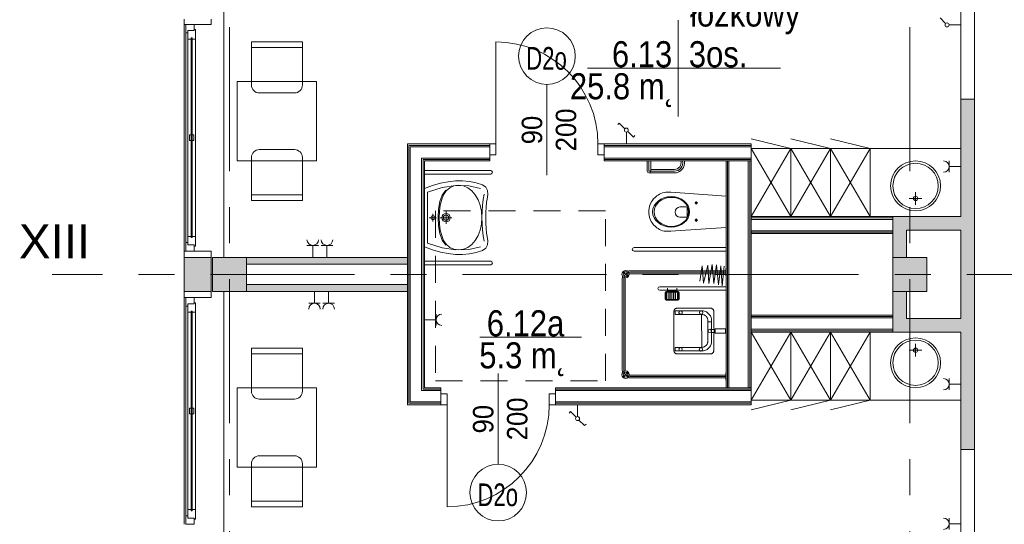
# Model space of a CAD drawing. Header units: centimetres. Extents: x -2424 to 1783, y 5 to 2907.
# Tile 6 of 94: x -1398 to -529, y 668 to 1113. Entities that reach past the tile are written whole.
import ezdxf

# ---------------------------------------------------------------- set-up
doc = ezdxf.new("R2010")
doc.units = ezdxf.units.CM
for name, pattern in [('Dash', [60, 30, -30]), ('Oś', [222.25, 127, -31.75, 31.75, -31.75]), ('Ponad', [39.688, 23.813, -15.875])]:
    doc.linetypes.add(name, pattern=pattern)
for name, color, linetype, lineweight in [('A-ANNO-NOTE', 131, 'Continuous', 9), ('A-AREA-IDEN', 2, 'Continuous', 13), ('A-DETL', 90, 'Continuous', 9), ('A-DETL-GENF', 92, 'Continuous', 13), ('A-DETL-MEDM', 33, 'Continuous', 13), ('A-DOOR', 31, 'Continuous', 13), ('A-FLOR-OVHD', 1, 'Ponad', 9), ('A-GLAZ', 151, 'Continuous', 13), ('A-WALL', 113, 'Continuous', 13), ('A-WALL-FNSH', 113, 'Continuous', 13), ('E-ELEC-EQPM', 71, 'Continuous', 9), ('I-FURN', 30, 'Continuous', 9), ('P-SANR-FIXT', 6, 'Continuous', 9), ('S-COLS', 52, 'Continuous', 13), ('S-GRID', 1, 'Continuous', 13), ('S-GRID-IDEN', 1, 'Continuous', 13)]:
    doc.layers.add(name, color=color, linetype=linetype, lineweight=lineweight)
doc.layers.add('A-WALL-PATT', color=111, linetype='Continuous', lineweight=13, plot=False)
doc.styles.add('Arial', font='arial.ttf', dxfattribs={"width": 0.9, "height": 18})
doc.styles.add('Arial_1', font='arial.ttf', dxfattribs={"width": 0.7, "height": 20})
doc.styles.add('Arial_10', font='arial.ttf', dxfattribs={"width": 0.85, "height": 23})
doc.styles.add('Arial_7', font='arial.ttf', dxfattribs={"height": 30})

msp = doc.modelspace()

# ---------------------------------------------------------------- hatches: boundary and pattern name
at = {"layer": 'S-COLS', "lineweight": 9}
for points in [[(-1197.62, 873.33), (-1197.62, 903.33), (-1227.62, 903.33), (-1227.62, 873.33)], [(-597.62, 873.33), (-597.62, 903.33), (-627.62, 903.33), (-627.62, 873.33)]]:
    msp.add_hatch(color=251, dxfattribs=at).paths.add_polyline_path(points, flags=0)

# ---------------------------------------------------------------- linework, layer by layer
at = {"layer": 'A-ANNO-NOTE', "color": 251, "lineweight": 9}
for p, q in [((-932.63, 975.83), (-932.63, 1055.83)), ((-932.63, 975.83), (-932.63, 1055.83)), ((-975.62, 800.83), (-975.62, 720.83)), ((-975.62, 800.83), (-975.62, 720.83))]:
    msp.add_line(p, q, dxfattribs=at)
for centre in [(-932.63, 1080.83), (-975.62, 695.83)]:
    msp.add_circle(centre, 25, dxfattribs=at)
at = {"layer": 'A-AREA-IDEN', "color": 251, "lineweight": 9}
for p, q in [((-816.8, 1112.63), (-816.8, 1070.13)), ((-807.04, 1070.13), (-896.8, 1070.13)), ((-896.8, 1070.13), (-726.8, 1070.13)), ((-816.8, 1070.13), (-816.8, 1027.63)), ((-902.15, 832.77), (-991.9, 832.77))]:
    msp.add_line(p, q, dxfattribs=at)
at = {"layer": 'A-DETL', "color": 251, "linetype": 'Dash', "lineweight": 9}
for points, knots in [([(-561.62, 233.02), (-511.61, 233.02), (-497.78, 233.02), (-439.12, 233.02), (-439.12, 251.36), (-439.12, 296.62), (-439.12, 1289.33), (-439.12, 1326.28), (-439.12, 1329.11), (-439.12, 1432.79), (-439.12, 1435.62), (-439.12, 1472.57), (-476.08, 1472.57), (-478.91, 1472.57), (-555.62, 1472.57)], [0, 0, 0, 0, 1.339676, 2.332925, 3.669947, 15.221807, 26.977257, 38.268666, 39.837617, 41.033347, 42.602298, 43.441538, 44.280778, 45.554838, 45.554838, 45.554838, 45.554838]), ([(-555.62, 1472.57), (-478.91, 1472.57), (-450.62, 1472.57), (-439.12, 1472.57), (-439.12, 1461.07), (-439.12, 1432.79), (-439.12, 1329.11), (-439.12, 1326.28), (-439.12, 1289.33), (-402.17, 1289.33), (-399.34, 1289.33), (54.38, 1289.33), (347.2, 1289.33), (391.67, 1289.33), (413.88, 1267.11), (413.88, 1211.15), (413.88, 1019.9)], [0, 0, 0, 0, 1.274059, 1.834911, 2.395763, 3.964714, 5.438832, 7.007784, 7.847024, 8.686264, 14.083246, 22.278473, 30.929004, 34.961158, 36.402966, 39.45005, 39.45005, 39.45005, 39.45005])]:
    msp.add_open_spline(points, degree=3, knots=knots, dxfattribs=at)
at = {"layer": 'A-DETL-GENF', "color": 251, "lineweight": 9}
for p, q in [((-983.13, 993.83), (-983.13, 1003.33)), ((-983.13, 1003.33), (-977.63, 1003.33)), ((-977.63, 1003.33), (-977.63, 993.83)), ((-887.63, 1003.33), (-882.13, 1003.33)), ((-887.63, 993.83), (-887.63, 1003.33)), ((-882.13, 1003.33), (-882.13, 993.83)), ((-977.63, 993.83), (-983.13, 993.83)), ((-882.13, 993.83), (-887.63, 993.83)), ((-1020.62, 782.83), (-1026.12, 782.83)), ((-1026.12, 782.83), (-1026.12, 773.33)), ((-1020.62, 773.33), (-1020.62, 782.83)), ((-925.12, 782.83), (-930.62, 782.83)), ((-930.62, 782.83), (-930.62, 773.33)), ((-925.12, 773.33), (-925.12, 782.83)), ((-1026.12, 773.33), (-1020.62, 773.33)), ((-930.62, 773.33), (-925.12, 773.33))]:
    msp.add_line(p, q, dxfattribs=at)
at = {"layer": 'A-DETL-MEDM', "color": 251, "lineweight": 9}
for p, q in [((-977.63, 1003.33), (-983.13, 1003.33)), ((-983.13, 1003.33), (-983.13, 993.83)), ((-977.63, 993.83), (-977.63, 1003.33)), ((-887.63, 993.83), (-887.63, 1003.33)), ((-887.63, 1003.33), (-882.13, 1003.33)), ((-882.13, 1003.33), (-882.13, 993.83)), ((-983.13, 993.83), (-977.63, 993.83)), ((-882.13, 993.83), (-887.63, 993.83)), ((-1026.12, 773.33), (-1026.12, 782.83)), ((-1026.12, 782.83), (-1020.62, 782.83)), ((-1020.62, 782.83), (-1020.62, 773.33)), ((-930.62, 782.83), (-930.62, 773.33)), ((-925.12, 782.83), (-930.62, 782.83)), ((-925.12, 773.33), (-925.12, 782.83)), ((-1020.62, 773.33), (-1026.12, 773.33)), ((-930.62, 773.33), (-925.12, 773.33))]:
    msp.add_line(p, q, dxfattribs=at)
at = {"layer": 'A-DOOR', "color": 251, "lineweight": 9}
for p, q in [((-977.63, 1003.33), (-977.63, 1093.33)), ((-1020.62, 773.33), (-1020.62, 683.33))]:
    msp.add_line(p, q, dxfattribs=at)
for centre, start, end in [((-977.63, 1003.33), 0, 90), ((-1020.62, 773.33), 270, 0)]:
    msp.add_arc(centre, 90, start, end, dxfattribs=at)
at = {"layer": 'A-FLOR-OVHD', "color": 251, "lineweight": 9}
for p, q in [((-1030.89, 944.27), (-1030.89, 794.27)), ((-880.89, 944.27), (-1030.89, 944.27)), ((-880.89, 794.27), (-880.89, 944.27)), ((-1030.89, 794.27), (-880.89, 794.27))]:
    msp.add_line(p, q, dxfattribs=at)
at = {"layer": 'A-GLAZ', "color": 251, "lineweight": 9}
for p, q in [((-1243.62, 1108.83), (-1251.12, 1108.83)), ((-1251.12, 1108.83), (-1251.12, 1101.33)), ((-1251.12, 908.83), (-1251.12, 1108.83)), ((-1243.62, 1103.33), (-1249.12, 1103.33)), ((-1249.12, 1103.33), (-1249.12, 1095.83)), ((-1249.12, 1103.33), (-1243.62, 1103.33)), ((-1249.12, 1101.33), (-1249.12, 1103.33)), ((-1243.62, 1103.33), (-1243.62, 1108.83)), ((-1242.62, 1104.33), (-1243.62, 1104.33)), ((-1243.62, 1104.33), (-1243.62, 1103.33)), ((-1242.62, 1095.83), (-1242.62, 1104.33)), ((-1251.12, 1101.33), (-1249.12, 1101.33)), ((-1251.12, 1101.33), (-1251.12, 916.33)), ((-1249.12, 1095.83), (-1246.37, 1095.83)), ((-1249.12, 1095.83), (-1249.12, 921.83)), ((-1245.37, 1096.83), (-1246.37, 1096.83)), ((-1246.37, 1096.83), (-1246.37, 920.83)), ((-1246.37, 1095.83), (-1246.37, 1096.83)), ((-1246.37, 1096.83), (-1245.37, 1096.83)), ((-1245.37, 920.83), (-1245.37, 1096.83)), ((-1245.37, 1096.83), (-1245.37, 1095.83)), ((-1245.37, 1095.83), (-1242.62, 1095.83)), ((-1242.62, 1095.83), (-1242.62, 921.83)), ((-1243.87, 1011.33), (-1247.87, 1011.33)), ((-1247.87, 1011.33), (-1247.87, 1006.33)), ((-1243.87, 1006.33), (-1243.87, 1011.33)), ((-1247.87, 1006.33), (-1243.87, 1006.33)), ((-1246.37, 921.83), (-1249.12, 921.83)), ((-1249.12, 921.83), (-1249.12, 914.33)), ((-1246.37, 920.83), (-1246.37, 921.83)), ((-1246.37, 920.83), (-1245.37, 920.83)), ((-1245.37, 920.83), (-1246.37, 920.83)), ((-1242.62, 921.83), (-1245.37, 921.83)), ((-1245.37, 921.83), (-1245.37, 920.83)), ((-1242.62, 913.33), (-1242.62, 921.83)), ((-1249.12, 916.33), (-1251.12, 916.33)), ((-1251.12, 916.33), (-1251.12, 908.83)), ((-1249.12, 914.33), (-1249.12, 916.33)), ((-1249.12, 914.33), (-1243.62, 914.33)), ((-1243.62, 914.33), (-1249.12, 914.33)), ((-1243.62, 914.33), (-1243.62, 913.33)), ((-1243.62, 908.83), (-1243.62, 914.33)), ((-1243.62, 913.33), (-1242.62, 913.33)), ((-1251.12, 908.83), (-1243.62, 908.83)), ((-1243.62, 867.83), (-1251.12, 867.83)), ((-1251.12, 867.83), (-1251.12, 860.33)), ((-1251.12, 667.83), (-1251.12, 867.83)), ((-1251.12, 860.33), (-1249.12, 860.33)), ((-1251.12, 860.33), (-1251.12, 675.33)), ((-1243.62, 862.33), (-1249.12, 862.33)), ((-1249.12, 862.33), (-1249.12, 854.83)), ((-1249.12, 862.33), (-1243.62, 862.33)), ((-1249.12, 860.33), (-1249.12, 862.33)), ((-1243.62, 862.33), (-1243.62, 867.83)), ((-1242.62, 863.33), (-1243.62, 863.33)), ((-1243.62, 863.33), (-1243.62, 862.33)), ((-1242.62, 854.83), (-1242.62, 863.33)), ((-1249.12, 854.83), (-1246.37, 854.83)), ((-1249.12, 854.83), (-1249.12, 680.83)), ((-1245.37, 855.83), (-1246.37, 855.83)), ((-1246.37, 855.83), (-1246.37, 679.83)), ((-1246.37, 854.83), (-1246.37, 855.83)), ((-1246.37, 855.83), (-1245.37, 855.83)), ((-1245.37, 679.83), (-1245.37, 855.83)), ((-1245.37, 855.83), (-1245.37, 854.83)), ((-1245.37, 854.83), (-1242.62, 854.83)), ((-1242.62, 854.83), (-1242.62, 680.83)), ((-1243.87, 770.33), (-1247.87, 770.33)), ((-1247.87, 770.33), (-1247.87, 765.33)), ((-1247.87, 765.33), (-1243.87, 765.33)), ((-1243.87, 765.33), (-1243.87, 770.33)), ((-1246.37, 680.83), (-1249.12, 680.83)), ((-1249.12, 680.83), (-1249.12, 673.33)), ((-1246.37, 679.83), (-1246.37, 680.83)), ((-1246.37, 679.83), (-1245.37, 679.83)), ((-1245.37, 679.83), (-1246.37, 679.83)), ((-1242.62, 680.83), (-1245.37, 680.83)), ((-1245.37, 680.83), (-1245.37, 679.83)), ((-1242.62, 672.33), (-1242.62, 680.83)), ((-1249.12, 675.33), (-1251.12, 675.33)), ((-1251.12, 675.33), (-1251.12, 667.83)), ((-1249.12, 673.33), (-1249.12, 675.33)), ((-1249.12, 673.33), (-1243.62, 673.33)), ((-1243.62, 673.33), (-1249.12, 673.33)), ((-1243.62, 673.33), (-1243.62, 672.33)), ((-1243.62, 667.83), (-1243.62, 673.33)), ((-1243.62, 672.33), (-1242.62, 672.33)), ((-1251.12, 667.83), (-1243.62, 667.83))]:
    msp.add_line(p, q, dxfattribs=at)
at = {"layer": 'A-WALL', "color": 251, "lineweight": 9}
for p, q in [((-1217.62, 1353.33), (-1217.62, 903.33)), ((-567.62, 1132.83), (-567.62, 1042.83)), ((-555.62, 1042.83), (-555.62, 1132.83)), ((-1252.62, 1113.33), (-1252.62, 1108.83)), ((-1228.62, 1108.83), (-1228.62, 1113.33)), ((-1252.62, 908.83), (-1252.62, 1108.83)), ((-1252.62, 1108.83), (-1251.12, 1108.83)), ((-1243.62, 1108.83), (-1228.62, 1108.83)), ((-567.62, 1042.83), (-567.62, 939.33)), ((-555.62, 1042.83), (-567.62, 1042.83)), ((-555.62, 733.83), (-555.62, 1042.83)), ((-983.13, 1002.08), (-1054.37, 1002.08)), ((-1054.37, 1002.08), (-1054.37, 774.58)), ((-983.13, 1000.83), (-1053.12, 1000.83)), ((-1053.12, 1000.83), (-1053.12, 775.83)), ((-752.62, 1002.08), (-882.13, 1002.08)), ((-752.62, 1000.83), (-882.13, 1000.83)), ((-752.62, 990.83), (-752.62, 1000.83)), ((-983.13, 990.83), (-1043.12, 990.83)), ((-1043.12, 990.83), (-1043.12, 785.83)), ((-983.13, 990.83), (-983.13, 993.83)), ((-882.13, 993.83), (-882.13, 990.83)), ((-752.62, 990.83), (-882.13, 990.83)), ((-983.13, 989.58), (-1041.87, 989.58)), ((-1041.87, 989.58), (-1041.87, 787.08)), ((-752.62, 989.58), (-882.13, 989.58)), ((-773.37, 988.33), (-773.37, 788.33)), ((-755.12, 988.33), (-772.12, 988.33)), ((-772.12, 988.33), (-772.12, 788.33)), ((-755.12, 988.33), (-755.12, 788.33)), ((-753.87, 988.33), (-753.87, 788.33)), ((-752.62, 938.08), (-627.62, 938.08)), ((-567.62, 939.33), (-627.62, 939.33)), ((-752.62, 936.83), (-752.62, 926.83)), ((-752.62, 936.83), (-627.62, 936.83)), ((-627.62, 926.83), (-627.62, 936.83)), ((-752.62, 926.83), (-627.62, 926.83)), ((-752.62, 925.58), (-627.62, 925.58)), ((-627.62, 924.33), (-627.62, 903.33)), ((-615.62, 927.33), (-567.62, 927.33)), ((-615.62, 903.33), (-615.62, 927.33)), ((-567.62, 927.33), (-567.62, 849.33)), ((-1251.12, 908.83), (-1252.62, 908.83)), ((-1252.62, 908.83), (-1252.62, 903.33)), ((-1252.62, 903.33), (-1252.62, 873.33)), ((-1228.62, 903.33), (-1252.62, 903.33)), ((-1228.62, 908.83), (-1243.62, 908.83)), ((-1228.62, 903.33), (-1228.62, 908.83)), ((-1228.62, 873.33), (-1228.62, 903.33)), ((-1055.62, 903.33), (-1197.62, 903.33)), ((-1055.62, 897.33), (-1055.62, 903.33)), ((-1197.62, 897.33), (-1055.62, 897.33)), ((-1055.62, 879.33), (-1197.62, 879.33)), ((-1055.62, 873.33), (-1055.62, 879.33)), ((-1252.62, 873.33), (-1228.62, 873.33)), ((-1252.62, 873.33), (-1252.62, 867.83)), ((-1228.62, 867.83), (-1228.62, 873.33)), ((-1217.62, 873.33), (-1217.62, 423.33)), ((-1197.62, 873.33), (-1055.62, 873.33)), ((-627.62, 873.33), (-627.62, 852.33)), ((-615.62, 849.33), (-615.62, 873.33)), ((-1252.62, 667.83), (-1252.62, 867.83)), ((-1252.62, 867.83), (-1251.12, 867.83)), ((-1243.62, 867.83), (-1228.62, 867.83)), ((-752.62, 851.08), (-627.62, 851.08)), ((-752.62, 849.83), (-752.62, 839.83)), ((-752.62, 849.83), (-627.62, 849.83)), ((-627.62, 839.83), (-627.62, 849.83)), ((-567.62, 849.33), (-615.62, 849.33)), ((-752.62, 839.83), (-627.62, 839.83)), ((-752.62, 838.58), (-627.62, 838.58)), ((-627.62, 837.33), (-567.62, 837.33)), ((-567.62, 837.33), (-567.62, 733.83)), ((-1043.12, 785.83), (-1026.12, 785.83)), ((-1041.87, 787.08), (-1026.12, 787.08)), ((-1026.12, 782.83), (-1026.12, 785.83)), ((-925.12, 787.08), (-752.62, 787.08)), ((-925.12, 785.83), (-925.12, 782.83)), ((-925.12, 785.83), (-752.62, 785.83)), ((-772.12, 788.33), (-755.12, 788.33)), ((-752.62, 775.83), (-752.62, 785.83)), ((-1054.37, 774.58), (-1026.12, 774.58)), ((-1053.12, 775.83), (-1026.12, 775.83)), ((-925.12, 775.83), (-752.62, 775.83)), ((-925.12, 774.58), (-752.62, 774.58)), ((-567.62, 733.83), (-555.62, 733.83)), ((-567.62, 733.83), (-567.62, 643.83)), ((-555.62, 643.83), (-555.62, 733.83))]:
    msp.add_line(p, q, dxfattribs=at)
at = {"layer": 'A-WALL-FNSH', "color": 251, "lineweight": 9}
for p, q in [((-983.13, 1003.33), (-1055.62, 1003.33)), ((-1055.62, 1003.33), (-1055.62, 903.33)), ((-752.62, 1003.33), (-882.13, 1003.33)), ((-752.62, 1000.83), (-752.62, 1003.33)), ((-983.13, 988.33), (-983.13, 990.83)), ((-882.13, 990.83), (-882.13, 988.33)), ((-752.62, 785.83), (-752.62, 990.83)), ((-1040.62, 988.33), (-983.13, 988.33)), ((-1040.62, 788.33), (-1040.62, 988.33)), ((-752.62, 988.33), (-882.13, 988.33)), ((-774.62, 988.33), (-774.62, 788.33)), ((-627.62, 939.33), (-752.62, 939.33)), ((-627.62, 936.83), (-627.62, 939.33)), ((-752.62, 924.33), (-627.62, 924.33)), ((-627.62, 924.33), (-627.62, 926.83)), ((-1055.62, 897.33), (-1055.62, 879.33)), ((-1055.62, 873.33), (-1055.62, 773.33)), ((-627.62, 852.33), (-752.62, 852.33)), ((-627.62, 849.83), (-627.62, 852.33)), ((-752.62, 837.33), (-627.62, 837.33)), ((-627.62, 837.33), (-627.62, 839.83)), ((-1026.12, 788.33), (-1040.62, 788.33)), ((-1026.12, 785.83), (-1026.12, 788.33)), ((-772.12, 788.33), (-925.12, 788.33)), ((-925.12, 788.33), (-925.12, 785.83)), ((-755.12, 788.33), (-752.62, 788.33)), ((-1055.62, 773.33), (-1026.12, 773.33)), ((-925.12, 773.33), (-752.62, 773.33)), ((-752.62, 773.33), (-752.62, 775.83))]:
    msp.add_line(p, q, dxfattribs=at)
at = {"layer": 'A-WALL-PATT', "color": 251, "linetype": 'Continuous', "lineweight": 9, "extrusion": (0, 0, -1)}
for points in [[(555.62, 733.83), (567.62, 1042.83), (567.62, 733.83)], [(567.62, 1042.83), (555.62, 733.83), (555.62, 1042.83)], [(615.62, 927.33), (627.62, 939.33), (627.62, 927.33)], [(627.62, 939.33), (615.62, 927.33), (567.62, 939.33)], [(567.62, 939.33), (615.62, 927.33), (567.62, 927.33)], [(615.62, 903.33), (627.62, 927.33), (627.62, 903.33)], [(627.62, 927.33), (615.62, 903.33), (615.62, 927.33)], [(1228.62, 873.33), (1252.62, 903.33), (1252.62, 873.33)], [(1252.62, 903.33), (1228.62, 873.33), (1228.62, 903.33)], [(1055.62, 897.33), (1197.62, 903.33), (1197.62, 897.33)], [(1197.62, 903.33), (1055.62, 897.33), (1055.62, 903.33)], [(1083.06, 873.33), (1197.62, 879.33), (1197.62, 873.33)], [(1197.62, 879.33), (1083.06, 873.33), (1055.62, 879.33)], [(1055.62, 879.33), (1083.06, 873.33), (1055.62, 873.33)], [(615.62, 837.33), (627.62, 873.33), (627.62, 837.33)], [(627.62, 873.33), (615.62, 837.33), (615.62, 873.33)], [(567.62, 837.33), (615.62, 849.33), (615.62, 837.33)], [(615.62, 849.33), (567.62, 837.33), (567.62, 849.33)]]:
    msp.add_solid(points, dxfattribs=at)
at = {"layer": 'E-ELEC-EQPM', "color": 251, "lineweight": 9}
for p, q in [((-581.11, 1109.56), (-586.05, 1114.51)), ((-578.12, 1108.33), (-567.62, 1108.33)), ((-868.81, 1021.75), (-870.12, 1020.44)), ((-863.86, 1016.81), (-868.81, 1021.75)), ((-862.63, 1013.83), (-862.63, 1003.33)), ((-861.39, 1014.34), (-856.44, 1009.39)), ((-856.44, 1009.39), (-855.13, 1010.7)), ((-577.96, 978.33), (-577.96, 988.33)), ((-577.96, 983.33), (-567.62, 983.33)), ((-1144.2, 913.83), (-1134.04, 913.83)), ((-1139.12, 913.83), (-1139.12, 903.33)), ((-1131.7, 913.83), (-1121.54, 913.83)), ((-1126.62, 913.83), (-1126.62, 903.33)), ((-1137.62, 862.83), (-1137.62, 873.33)), ((-1125.12, 862.83), (-1125.12, 873.33)), ((-1132.54, 862.83), (-1142.7, 862.83)), ((-1120.04, 862.83), (-1130.2, 862.83)), ((-1030.29, 853.33), (-1030.29, 843.33)), ((-1030.29, 848.33), (-1040.62, 848.33)), ((-577.96, 786.33), (-577.96, 796.33)), ((-577.96, 791.33), (-567.62, 791.33)), ((-905.62, 762.83), (-905.62, 773.33)), ((-911.8, 767.26), (-913.11, 765.95)), ((-906.86, 762.31), (-911.8, 767.26)), ((-904.39, 759.84), (-899.44, 754.9)), ((-899.44, 754.9), (-898.13, 756.21)), ((-577.96, 673.33), (-577.96, 663.33)), ((-577.96, 668.33), (-567.62, 668.33))]:
    msp.add_line(p, q, dxfattribs=at)
for centre in [(-579.87, 1108.33), (-862.63, 1015.57), (-905.62, 761.08)]:
    msp.add_circle(centre, 1.75, dxfattribs=at)
for centre, radius, start, end in [((-582.96, 983.33), 5, 270, 90), ((-1139.12, 918.91), 5.08, 180, 0), ((-1126.62, 918.91), 5.08, 180, 0), ((-1137.62, 857.75), 5.08, 0, 180), ((-1125.12, 857.75), 5.08, 0, 180), ((-1025.29, 848.33), 5, 90, 270), ((-582.96, 791.33), 5, 270, 90), ((-582.96, 668.33), 5, 270, 90)]:
    msp.add_arc(centre, radius, start, end, dxfattribs=at)
at = {"layer": 'I-FURN', "color": 251, "lineweight": 9}
for p, q in [((-1193.23, 1055.33), (-1193.23, 1093.33)), ((-1193.23, 1093.33), (-1148.23, 1093.33)), ((-1193.23, 1088.33), (-1148.23, 1088.33)), ((-1148.23, 1093.33), (-1148.23, 1055.33)), ((-1205.73, 988.33), (-1205.73, 1058.33)), ((-1205.73, 1058.33), (-1135.73, 1058.33)), ((-1135.73, 1058.33), (-1135.73, 988.33)), ((-1155.23, 1048.33), (-1186.23, 1048.33)), ((-717.62, 999.33), (-752.62, 1007.96)), ((-682.62, 999.33), (-717.62, 1007.96)), ((-647.62, 999.33), (-682.62, 1007.96)), ((-752.62, 939.33), (-717.62, 999.33)), ((-752.62, 999.33), (-717.62, 939.33)), ((-717.62, 999.33), (-752.62, 999.33)), ((-717.62, 939.33), (-717.62, 999.33)), ((-717.62, 939.33), (-682.62, 999.33)), ((-717.62, 999.33), (-682.62, 939.33)), ((-682.62, 999.33), (-717.62, 999.33)), ((-717.62, 999.33), (-717.62, 939.33)), ((-682.62, 939.33), (-682.62, 999.33)), ((-682.62, 939.33), (-647.62, 999.33)), ((-682.62, 999.33), (-647.62, 939.33)), ((-647.62, 999.33), (-682.62, 999.33)), ((-682.62, 999.33), (-682.62, 939.33)), ((-647.62, 939.33), (-647.62, 999.33)), ((-647.62, 999.33), (-647.62, 939.33)), ((-567.62, 999.33), (-647.62, 999.33)), ((-1193.23, 991.33), (-1193.23, 953.33)), ((-1155.23, 998.33), (-1186.23, 998.33)), ((-1148.23, 953.33), (-1148.23, 991.33)), ((-1135.73, 988.33), (-1205.73, 988.33)), ((-1193.23, 958.33), (-1148.23, 958.33)), ((-1193.23, 953.33), (-1148.23, 953.33)), ((-752.62, 837.33), (-717.62, 777.33)), ((-752.62, 777.33), (-717.62, 837.33)), ((-717.62, 837.33), (-717.62, 777.33)), ((-717.62, 837.33), (-682.62, 777.33)), ((-717.62, 777.33), (-682.62, 837.33)), ((-717.62, 777.33), (-717.62, 837.33)), ((-682.62, 837.33), (-682.62, 777.33)), ((-682.62, 837.33), (-647.62, 777.33)), ((-682.62, 777.33), (-647.62, 837.33)), ((-682.62, 777.33), (-682.62, 837.33)), ((-647.62, 837.33), (-647.62, 777.33)), ((-647.62, 777.33), (-647.62, 837.33)), ((-1193.23, 785.33), (-1193.23, 823.33)), ((-1193.23, 823.33), (-1148.23, 823.33)), ((-1193.23, 818.33), (-1148.23, 818.33)), ((-1148.23, 823.33), (-1148.23, 785.33)), ((-1205.73, 788.33), (-1205.73, 718.33)), ((-1135.73, 788.33), (-1205.73, 788.33)), ((-1135.73, 718.33), (-1135.73, 788.33)), ((-1155.23, 778.33), (-1186.23, 778.33)), ((-717.62, 777.33), (-752.62, 768.69)), ((-717.62, 777.33), (-752.62, 777.33)), ((-682.62, 777.33), (-717.62, 768.69)), ((-682.62, 777.33), (-717.62, 777.33)), ((-647.62, 777.33), (-682.62, 768.69)), ((-647.62, 777.33), (-682.62, 777.33)), ((-567.62, 777.33), (-647.62, 777.33)), ((-1193.23, 721.33), (-1193.23, 683.33)), ((-1155.23, 728.33), (-1186.23, 728.33)), ((-1148.23, 683.33), (-1148.23, 721.33)), ((-1205.73, 718.33), (-1135.73, 718.33)), ((-1193.23, 688.33), (-1148.23, 688.33)), ((-1193.23, 683.33), (-1148.23, 683.33))]:
    msp.add_line(p, q, dxfattribs=at)
for centre, start, end in [((-1186.23, 1055.33), 180, 270), ((-1155.23, 1055.33), 270, 0), ((-1186.23, 991.33), 90, 180), ((-1155.23, 991.33), 0, 90), ((-1186.23, 785.33), 180, 270), ((-1155.23, 785.33), 270, 0), ((-1186.23, 721.33), 90, 180), ((-1155.23, 721.33), 0, 90)]:
    msp.add_arc(centre, 7, start, end, dxfattribs=at)
at = {"layer": 'P-SANR-FIXT', "color": 251, "lineweight": 9}
for p, q in [((-844.24, 979.36), (-844.24, 988.33)), ((-842.68, 979.36), (-842.68, 988.33)), ((-841.12, 988.33), (-841.12, 979.36)), ((-982.22, 979.93), (-1040.62, 979.93)), ((-982.22, 976.73), (-1040.62, 976.73)), ((-820.25, 979.36), (-842.68, 979.36)), ((-820.25, 977.8), (-842.68, 977.8)), ((-820.25, 980.92), (-841.12, 980.92)), ((-1033.42, 966.71), (-1040.62, 964.13)), ((-1024.98, 964.91), (-1037.82, 960.83)), ((-1026.46, 968.67), (-1033.42, 966.71)), ((-1019.73, 970.01), (-1026.46, 968.67)), ((-1012.88, 966.78), (-1024.98, 964.91)), ((-1018.4, 964.63), (-1021.36, 961.96)), ((-1013.24, 970.72), (-1019.73, 970.01)), ((-1014.79, 966.31), (-1018.4, 964.63)), ((-1010.49, 966.91), (-1014.79, 966.31)), ((-1006.98, 970.8), (-1013.24, 970.72)), ((-1001.64, 966.46), (-1012.88, 966.78)), ((-1006.21, 966.31), (-1010.49, 966.91)), ((-1000.94, 970.24), (-1006.98, 970.8)), ((-1002.3, 964.61), (-1006.21, 966.31)), ((-998.82, 961.94), (-1002.3, 964.61)), ((-991.34, 964), (-1001.64, 966.46)), ((-995.11, 969.05), (-1000.94, 970.24)), ((-989.5, 967.21), (-995.11, 969.05)), ((-986.66, 965.25), (-989.5, 967.21)), ((-985.04, 962.32), (-986.66, 965.25)), ((-1037.82, 960.83), (-1037.82, 938.33)), ((-1027, 952.47), (-1024.91, 958.21)), ((-1023.7, 958.45), (-1025.45, 954.22)), ((-1024.91, 958.21), (-1021.88, 962.71)), ((-1021.36, 961.96), (-1023.7, 958.45)), ((-995.83, 958.41), (-998.82, 961.94)), ((-993.4, 954.16), (-995.83, 958.41)), ((-988.12, 958.97), (-988.99, 954.26)), ((-985.34, 954.79), (-984.61, 958.72)), ((-984.61, 958.72), (-985.04, 962.32)), ((-837.01, 956.56), (-838.58, 954.96)), ((-835.88, 957.49), (-837.01, 956.56)), ((-834.68, 958.32), (-835.88, 957.49)), ((-833.41, 959.05), (-834.68, 958.32)), ((-832.08, 959.67), (-833.41, 959.05)), ((-830.71, 960.17), (-832.08, 959.67)), ((-829.3, 960.55), (-830.71, 960.17)), ((-827.95, 960.8), (-829.3, 960.55)), ((-823.51, 960.85), (-827.95, 960.8)), ((-819.18, 960.54), (-823.51, 960.85)), ((-774.62, 957.38), (-819.18, 960.54)), ((-613.12, 955.26), (-602.12, 955.26)), ((-607.62, 949.76), (-607.62, 960.76)), ((-1028.2, 945.77), (-1027, 952.47)), ((-1026.66, 949.38), (-1027.36, 944.06)), ((-1025.45, 954.22), (-1026.66, 949.38)), ((-991.59, 949.31), (-993.4, 954.16)), ((-990.45, 943.98), (-991.59, 949.31)), ((-989.55, 949.18), (-989.88, 943.84)), ((-988.99, 954.26), (-989.55, 949.18)), ((-986.59, 942.93), (-986.33, 947.74)), ((-986.33, 947.74), (-985.9, 951.97)), ((-985.9, 951.97), (-985.34, 954.79)), ((-842.6, 946.42), (-842.8, 944.96)), ((-842.14, 948.42), (-842.6, 946.42)), ((-841.68, 949.85), (-842.14, 948.42)), ((-840.65, 951.97), (-841.68, 949.85)), ((-839.89, 953.23), (-840.65, 951.97)), ((-838.58, 954.96), (-839.89, 953.23)), ((-810.22, 947.81), (-815.35, 947.81)), ((-808.96, 939.58), (-808.96, 946.89)), ((-799.52, 951.29), (-802.32, 951.29)), ((-800.93, 952.66), (-800.93, 949.84)), ((-1037.82, 938.33), (-1037.82, 915.82)), ((-1029.89, 938.33), (-1036.4, 938.33)), ((-1034.9, 938.33), (-1034.76, 939.01)), ((-1034.76, 937.65), (-1034.9, 938.33)), ((-1034.76, 939.01), (-1034.38, 939.56)), ((-1034.38, 937.09), (-1034.76, 937.65)), ((-1034.38, 939.56), (-1033.83, 939.94)), ((-1033.83, 939.94), (-1033.15, 940.08)), ((-1033.15, 935.07), (-1033.15, 941.58)), ((-1033.15, 940.08), (-1032.47, 939.94)), ((-1032.47, 939.94), (-1031.91, 939.56)), ((-1031.91, 939.56), (-1031.54, 939.01)), ((-1031.54, 937.65), (-1031.91, 937.09)), ((-1031.54, 939.01), (-1031.4, 938.33)), ((-1031.4, 938.33), (-1031.54, 937.65)), ((-1028.59, 938.39), (-1028.2, 945.77)), ((-1028.2, 931.02), (-1028.59, 938.39)), ((-1027.36, 944.06), (-1027.59, 938.39)), ((-1027.59, 938.39), (-1027.36, 932.72)), ((-1016.36, 938.33), (-1026.86, 938.33)), ((-1025.36, 938.33), (-1025.07, 939.78)), ((-1025.07, 936.87), (-1025.36, 938.33)), ((-1025.07, 939.78), (-1024.26, 940.98)), ((-1024.26, 940.98), (-1023.07, 941.78)), ((-1023.91, 938.33), (-1023.73, 939.22)), ((-1023.73, 937.43), (-1023.91, 938.33)), ((-1023.73, 939.22), (-1023.24, 939.95)), ((-1023.24, 939.95), (-1022.5, 940.44)), ((-1023.07, 941.78), (-1021.61, 942.08)), ((-1022.5, 940.44), (-1021.61, 940.63)), ((-1021.61, 943.67), (-1021.61, 932.98)), ((-1021.61, 942.08), (-1020.15, 941.78)), ((-1021.61, 940.63), (-1020.72, 940.44)), ((-1020.72, 940.44), (-1019.98, 939.95)), ((-1020.15, 941.78), (-1018.96, 940.98)), ((-1019.98, 939.95), (-1019.49, 939.22)), ((-1019.49, 939.22), (-1019.31, 938.33)), ((-1019.31, 938.33), (-1019.49, 937.43)), ((-1018.96, 940.98), (-1018.15, 939.78)), ((-1018.15, 939.78), (-1017.86, 938.33)), ((-1017.86, 938.33), (-1018.15, 936.87)), ((-990.06, 938.31), (-990.45, 943.98)), ((-990.45, 932.64), (-990.06, 938.31)), ((-989.88, 943.84), (-990.1, 938.34)), ((-990.1, 938.34), (-989.88, 932.84)), ((-986.61, 938.33), (-986.59, 942.93)), ((-986.59, 933.73), (-986.61, 938.33)), ((-842.8, 944.96), (-842.87, 943.48)), ((-842.87, 943.48), (-842.8, 942)), ((-842.8, 942), (-842.6, 940.54)), ((-842.6, 940.54), (-842.14, 938.54)), ((-842.14, 938.54), (-841.68, 937.1)), ((-815.35, 938.66), (-810.22, 938.66)), ((-1033.83, 936.71), (-1034.38, 937.09)), ((-1033.15, 936.57), (-1033.83, 936.71)), ((-1032.47, 936.71), (-1033.15, 936.57)), ((-1031.91, 937.09), (-1032.47, 936.71)), ((-1027, 924.32), (-1028.2, 931.02)), ((-1027.36, 932.72), (-1026.66, 927.41)), ((-1024.26, 935.67), (-1025.07, 936.87)), ((-1023.07, 934.87), (-1024.26, 935.67)), ((-1023.24, 936.7), (-1023.73, 937.43)), ((-1022.5, 936.21), (-1023.24, 936.7)), ((-1021.61, 934.57), (-1023.07, 934.87)), ((-1021.61, 936.02), (-1022.5, 936.21)), ((-1020.72, 936.21), (-1021.61, 936.02)), ((-1020.15, 934.87), (-1021.61, 934.57)), ((-1019.98, 936.7), (-1020.72, 936.21)), ((-1018.96, 935.67), (-1020.15, 934.87)), ((-1019.49, 937.43), (-1019.98, 936.7)), ((-1018.15, 936.87), (-1018.96, 935.67)), ((-991.59, 927.34), (-990.45, 932.64)), ((-989.88, 932.84), (-989.55, 927.5)), ((-986.33, 928.91), (-986.59, 933.73)), ((-841.68, 937.1), (-840.65, 934.99)), ((-840.65, 934.99), (-839.89, 933.73)), ((-839.89, 933.73), (-838.58, 932)), ((-838.58, 932), (-837.01, 930.4)), ((-837.01, 930.4), (-835.88, 929.47)), ((-835.88, 929.47), (-834.68, 928.64)), ((-819.19, 926.76), (-774.62, 929.58)), ((-799.52, 936.18), (-802.32, 936.18)), ((-800.93, 937.55), (-800.93, 934.73)), ((-1024.91, 918.57), (-1027, 924.32)), ((-1026.66, 927.41), (-1025.45, 922.57)), ((-1025.45, 922.57), (-1023.7, 918.33)), ((-995.83, 918.29), (-993.4, 922.51)), ((-993.4, 922.51), (-991.59, 927.34)), ((-989.55, 927.5), (-988.99, 922.42)), ((-988.99, 922.42), (-988.12, 917.71)), ((-985.9, 924.68), (-986.33, 928.91)), ((-985.34, 921.86), (-985.9, 924.68)), ((-984.61, 917.93), (-985.34, 921.86)), ((-834.68, 928.64), (-833.41, 927.91)), ((-833.41, 927.91), (-832.08, 927.29)), ((-832.08, 927.29), (-830.71, 926.79)), ((-830.71, 926.79), (-829.3, 926.41)), ((-829.3, 926.41), (-827.95, 926.45)), ((-827.95, 926.45), (-823.51, 926.4)), ((-823.51, 926.4), (-819.19, 926.76)), ((-1040.62, 912.52), (-1033.42, 909.94)), ((-1037.82, 915.82), (-1024.98, 911.74)), ((-1024.98, 911.74), (-1012.88, 909.87)), ((-1021.88, 914.07), (-1024.91, 918.57)), ((-1023.7, 918.33), (-1021.36, 914.82)), ((-1021.36, 914.82), (-1018.4, 912.16)), ((-1018.4, 912.16), (-1014.79, 910.47)), ((-1006.21, 910.46), (-1002.3, 912.14)), ((-1002.3, 912.14), (-998.82, 914.79)), ((-1001.64, 910.19), (-991.34, 912.65)), ((-998.82, 914.79), (-995.83, 918.29)), ((-986.66, 911.4), (-985.04, 914.33)), ((-985.04, 914.33), (-984.61, 917.93)), ((-855.82, 911.89), (-774.62, 911.89)), ((-1033.42, 909.94), (-1026.46, 907.98)), ((-1026.46, 907.98), (-1019.73, 906.64)), ((-1019.73, 906.64), (-1013.24, 905.93)), ((-1014.79, 910.47), (-1010.49, 909.88)), ((-1013.24, 905.93), (-1006.98, 905.85)), ((-1012.88, 909.87), (-1001.64, 910.19)), ((-1010.49, 909.88), (-1006.21, 910.46)), ((-1006.98, 905.85), (-1000.94, 906.41)), ((-1000.94, 906.41), (-995.11, 907.6)), ((-995.11, 907.6), (-989.5, 909.44)), ((-989.5, 909.44), (-986.66, 911.4)), ((-855.82, 908.77), (-774.62, 908.77)), ((-982.22, 899.93), (-1040.62, 899.93)), ((-1040.62, 896.73), (-982.22, 896.73)), ((-795.64, 895.81), (-797.94, 882.28)), ((-794.62, 880.5), (-795.64, 895.81)), ((-790.79, 896.32), (-794.62, 880.5)), ((-789.77, 880.24), (-790.79, 896.32)), ((-786.95, 897.09), (-789.77, 880.24)), ((-785.42, 880.24), (-786.95, 897.09)), ((-783.12, 896.58), (-785.42, 880.24)), ((-781.33, 878.96), (-783.12, 896.58)), ((-779.29, 895.81), (-781.33, 878.96)), ((-778.01, 878.2), (-779.29, 895.81)), ((-776.48, 895.56), (-778.01, 878.2)), ((-860.87, 886.08), (-865.75, 890.96)), ((-774.92, 891.38), (-859.42, 891.38)), ((-774.62, 890.13), (-859.42, 890.13)), ((-774.92, 888.88), (-859.42, 888.88)), ((-774.92, 893.38), (-774.62, 893.38)), ((-774.92, 886.88), (-774.92, 893.38)), ((-774.62, 886.88), (-774.92, 886.88)), ((-866.17, 803.72), (-866.17, 884.63)), ((-864.92, 884.63), (-864.92, 803.72)), ((-863.67, 803.72), (-863.67, 884.63)), ((-774.83, 877.43), (-833.23, 877.43)), ((-833.23, 874.23), (-774.83, 874.23)), ((-828.52, 866.54), (-828.52, 872.14)), ((-828.22, 866.54), (-828.22, 872.14)), ((-827.92, 866.54), (-827.92, 872.14)), ((-827.42, 873.24), (-817.02, 873.24)), ((-827.42, 872.94), (-817.02, 872.94)), ((-827.42, 872.64), (-817.02, 872.64)), ((-827.12, 872.64), (-827.12, 866.04)), ((-826.82, 872.64), (-826.82, 866.04)), ((-826.47, 873.24), (-826.47, 876.24)), ((-826.47, 873.64), (-817.97, 873.64)), ((-826.47, 873.44), (-817.97, 873.44)), ((-825.22, 872.64), (-825.22, 866.04)), ((-824.92, 872.64), (-824.92, 866.04)), ((-823.32, 872.64), (-823.32, 866.04)), ((-823.02, 872.64), (-823.02, 866.04)), ((-821.42, 872.64), (-821.42, 866.04)), ((-821.12, 872.64), (-821.12, 866.04)), ((-819.52, 872.64), (-819.52, 866.04)), ((-819.22, 872.64), (-819.22, 866.04)), ((-817.97, 873.24), (-817.97, 876.24)), ((-817.62, 872.64), (-817.62, 866.04)), ((-817.32, 872.64), (-817.32, 866.04)), ((-816.52, 872.14), (-816.52, 866.54)), ((-816.22, 872.14), (-816.22, 866.54)), ((-815.92, 872.14), (-815.92, 866.54)), ((-817.02, 866.04), (-827.42, 866.04)), ((-817.02, 865.74), (-827.42, 865.74)), ((-817.02, 865.44), (-827.42, 865.44)), ((-820.58, 856.24), (-820.63, 855.96)), ((-820.63, 855.96), (-820.63, 821)), ((-820.5, 856.51), (-820.58, 856.24)), ((-820.4, 856.78), (-820.5, 856.51)), ((-820.27, 857.03), (-820.4, 856.78)), ((-820.11, 857.27), (-820.27, 857.03)), ((-819.93, 857.5), (-820.11, 857.27)), ((-819.74, 857.71), (-819.93, 857.5)), ((-819.52, 857.9), (-819.74, 857.71)), ((-819.65, 856.12), (-796.22, 856.19)), ((-819.65, 852.97), (-819.65, 856.12)), ((-796.25, 852.97), (-819.65, 852.97)), ((-819.3, 858.07), (-819.52, 857.9)), ((-819.05, 858.22), (-819.3, 858.07)), ((-818.8, 858.35), (-819.05, 858.22)), ((-818.54, 858.45), (-818.8, 858.35)), ((-818.27, 858.52), (-818.54, 858.45)), ((-817.99, 858.57), (-818.27, 858.52)), ((-817.71, 858.57), (-817.99, 858.57)), ((-788.17, 858.57), (-817.71, 858.57)), ((-816.2, 854.9), (-816.23, 854.75)), ((-816.23, 854.75), (-816.23, 854.6)), ((-816.23, 854.6), (-816.23, 854.45)), ((-816.23, 854.45), (-816.2, 854.31)), ((-816.17, 855.04), (-816.2, 854.9)), ((-816.2, 854.31), (-816.17, 854.17)), ((-816.12, 855.17), (-816.17, 855.04)), ((-816.17, 854.17), (-816.12, 854.03)), ((-816.06, 855.3), (-816.12, 855.17)), ((-816.12, 854.03), (-816.06, 853.91)), ((-815.98, 855.42), (-816.06, 855.3)), ((-816.06, 853.91), (-815.98, 853.79)), ((-815.9, 855.53), (-815.98, 855.42)), ((-815.98, 853.79), (-815.9, 853.67)), ((-815.8, 855.64), (-815.9, 855.53)), ((-815.9, 853.67), (-815.8, 853.57)), ((-815.7, 855.73), (-815.8, 855.64)), ((-815.8, 853.57), (-815.7, 853.47)), ((-815.59, 855.82), (-815.7, 855.73)), ((-815.7, 853.47), (-815.59, 853.39)), ((-815.47, 855.89), (-815.59, 855.82)), ((-815.59, 853.39), (-815.47, 853.32)), ((-815.34, 855.95), (-815.47, 855.89)), ((-815.47, 853.32), (-815.34, 853.25)), ((-815.2, 856), (-815.34, 855.95)), ((-815.34, 853.25), (-815.2, 853.21)), ((-815.06, 856.04), (-815.2, 856)), ((-815.2, 853.21), (-815.06, 853.17)), ((-814.92, 856.06), (-815.06, 856.04)), ((-815.06, 853.17), (-814.92, 853.15)), ((-814.77, 856.07), (-814.92, 856.06)), ((-814.92, 853.15), (-814.77, 853.14)), ((-814.62, 856.06), (-814.77, 856.07)), ((-814.77, 853.14), (-814.62, 853.15)), ((-814.47, 856.04), (-814.62, 856.06)), ((-814.62, 853.15), (-814.47, 853.17)), ((-814.33, 856), (-814.47, 856.04)), ((-814.47, 853.17), (-814.33, 853.21)), ((-814.2, 855.95), (-814.33, 856)), ((-814.33, 853.21), (-814.2, 853.25)), ((-814.07, 855.89), (-814.2, 855.95)), ((-814.2, 853.25), (-814.07, 853.32)), ((-813.95, 855.82), (-814.07, 855.89)), ((-814.07, 853.32), (-813.95, 853.39)), ((-813.84, 855.73), (-813.95, 855.82)), ((-813.95, 853.39), (-813.84, 853.47)), ((-813.73, 855.64), (-813.84, 855.73)), ((-813.84, 853.47), (-813.73, 853.57)), ((-813.64, 855.53), (-813.73, 855.64)), ((-813.73, 853.57), (-813.64, 853.67)), ((-813.55, 855.42), (-813.64, 855.53)), ((-813.64, 853.67), (-813.55, 853.79)), ((-813.48, 855.3), (-813.55, 855.42)), ((-813.55, 853.79), (-813.48, 853.91)), ((-813.42, 855.17), (-813.48, 855.3)), ((-813.48, 853.91), (-813.42, 854.03)), ((-813.37, 855.04), (-813.42, 855.17)), ((-813.42, 854.03), (-813.37, 854.17)), ((-813.33, 854.9), (-813.37, 855.04)), ((-813.37, 854.17), (-813.33, 854.31)), ((-813.31, 854.75), (-813.33, 854.9)), ((-813.33, 854.31), (-813.31, 854.45)), ((-813.3, 854.6), (-813.31, 854.75)), ((-796.05, 823.9), (-796.25, 852.97)), ((-796.22, 856.19), (-795.33, 856.15)), ((-795.17, 852.86), (-795.72, 852.94)), ((-795.33, 856.15), (-794.47, 856.02)), ((-794.64, 852.72), (-795.17, 852.86)), ((-794.13, 852.53), (-794.64, 852.72)), ((-794.47, 856.02), (-793.64, 855.8)), ((-793.64, 852.3), (-794.13, 852.53)), ((-793.64, 855.8), (-792.84, 855.51)), ((-793.19, 852.02), (-793.64, 852.3)), ((-792.76, 851.7), (-793.19, 852.02)), ((-792.84, 855.51), (-792.08, 855.14)), ((-792.36, 851.34), (-792.76, 851.7)), ((-792.01, 850.95), (-792.36, 851.34)), ((-792.08, 855.14), (-791.36, 854.71)), ((-791.69, 850.52), (-792.01, 850.95)), ((-791.36, 854.71), (-790.69, 854.2)), ((-790.69, 854.2), (-790.07, 853.64)), ((-790.07, 853.64), (-789.51, 853.02)), ((-789.51, 853.02), (-789.01, 852.35)), ((-789.01, 852.35), (-788.57, 851.64)), ((-788.57, 851.64), (-788.2, 850.88)), ((-788.2, 850.88), (-787.91, 850.08)), ((-787.9, 858.52), (-788.17, 858.57)), ((-787.63, 858.44), (-787.9, 858.52)), ((-787.37, 858.34), (-787.63, 858.44)), ((-787.12, 858.21), (-787.37, 858.34)), ((-786.88, 858.05), (-787.12, 858.21)), ((-786.65, 857.87), (-786.88, 858.05)), ((-786.43, 857.68), (-786.65, 857.87)), ((-786.23, 857.46), (-786.43, 857.68)), ((-786.05, 857.24), (-786.23, 857.46)), ((-785.89, 857), (-786.05, 857.24)), ((-785.76, 856.74), (-785.89, 857)), ((-785.65, 856.48), (-785.76, 856.74)), ((-785.57, 856.22), (-785.65, 856.48)), ((-785.52, 855.94), (-785.57, 856.22)), ((-785.5, 855.67), (-785.52, 855.94)), ((-785.5, 840.51), (-785.5, 855.67)), ((-791.41, 850.06), (-791.69, 850.52)), ((-791.17, 849.58), (-791.41, 850.06)), ((-790.99, 849.07), (-791.17, 849.58)), ((-790.85, 848.54), (-790.99, 849.07)), ((-790.77, 847.99), (-790.85, 848.54)), ((-790.74, 847.42), (-790.77, 847.99)), ((-790.74, 846.42), (-790.74, 847.42)), ((-790.74, 847.05), (-790.74, 829.45)), ((-787.52, 846.42), (-790.74, 846.42)), ((-787.91, 850.08), (-787.69, 849.24)), ((-787.69, 849.24), (-787.56, 848.38)), ((-787.56, 848.38), (-787.52, 846.42)), ((-787.56, 828.49), (-787.52, 847.05)), ((-787.57, 839.64), (-787.57, 837.03)), ((-785.3, 839.64), (-787.57, 839.64)), ((-787.57, 837.03), (-785.3, 837.03)), ((-785.5, 820.69), (-785.5, 836.1)), ((-785.3, 837.03), (-785.3, 839.64)), ((-785.17, 836.39), (-785.13, 840.28)), ((-784.41, 840.29), (-784.41, 836.38)), ((-775.14, 840.29), (-784.41, 840.29)), ((-775.14, 836.38), (-784.41, 836.38)), ((-775.14, 836.38), (-775.14, 840.29)), ((-793.19, 824.86), (-793.64, 824.58)), ((-792.76, 825.18), (-793.19, 824.86)), ((-792.36, 825.54), (-792.76, 825.18)), ((-792.01, 825.93), (-792.36, 825.54)), ((-791.69, 826.36), (-792.01, 825.93)), ((-791.41, 826.81), (-791.69, 826.36)), ((-791.17, 827.3), (-791.41, 826.81)), ((-790.99, 827.81), (-791.17, 827.3)), ((-790.85, 828.34), (-790.99, 827.81)), ((-790.77, 828.89), (-790.85, 828.34)), ((-790.74, 829.45), (-790.77, 828.89)), ((-789.01, 824.52), (-788.57, 825.24)), ((-788.57, 825.24), (-788.2, 826)), ((-788.2, 826), (-787.91, 826.8)), ((-787.91, 826.8), (-787.69, 827.63)), ((-787.69, 827.63), (-787.56, 828.49)), ((-607.62, 826.9), (-607.62, 815.9)), ((-820.63, 821), (-820.63, 820.72)), ((-820.63, 820.72), (-820.58, 820.44)), ((-820.58, 820.44), (-820.51, 820.17)), ((-820.51, 820.17), (-820.41, 819.91)), ((-820.41, 819.91), (-820.28, 819.65)), ((-820.28, 819.65), (-820.13, 819.41)), ((-820.13, 819.41), (-819.96, 819.18)), ((-819.96, 819.18), (-819.77, 818.97)), ((-819.77, 818.97), (-819.56, 818.78)), ((-819.65, 823.9), (-819.65, 820.76)), ((-819.65, 823.9), (-796.05, 823.9)), ((-796.25, 820.76), (-819.65, 820.76)), ((-819.56, 818.78), (-819.33, 818.6)), ((-819.33, 818.6), (-819.09, 818.45)), ((-819.09, 818.45), (-818.83, 818.32)), ((-818.83, 818.32), (-818.57, 818.21)), ((-818.57, 818.21), (-818.29, 818.14)), ((-818.29, 818.14), (-818.01, 818.09)), ((-818.01, 818.09), (-788.48, 818.09)), ((-796.22, 820.68), (-795.33, 820.73)), ((-795.17, 824.03), (-795.72, 823.94)), ((-795.33, 820.73), (-794.47, 820.86)), ((-794.64, 824.16), (-795.17, 824.03)), ((-794.13, 824.35), (-794.64, 824.16)), ((-794.47, 820.86), (-793.64, 821.07)), ((-793.64, 824.58), (-794.13, 824.35)), ((-793.64, 821.07), (-792.84, 821.36)), ((-792.84, 821.36), (-792.08, 821.73)), ((-792.08, 821.73), (-791.36, 822.17)), ((-791.36, 822.17), (-790.69, 822.67)), ((-790.69, 822.67), (-790.07, 823.23)), ((-790.07, 823.23), (-789.51, 823.85)), ((-789.51, 823.85), (-789.01, 824.52)), ((-788.48, 818.09), (-788.2, 818.09)), ((-788.2, 818.09), (-787.93, 818.14)), ((-787.93, 818.14), (-787.66, 818.22)), ((-787.66, 818.22), (-787.4, 818.33)), ((-787.4, 818.33), (-787.14, 818.47)), ((-787.14, 818.47), (-786.9, 818.63)), ((-786.9, 818.63), (-786.66, 818.81)), ((-786.66, 818.81), (-786.44, 819.02)), ((-786.44, 819.02), (-786.24, 819.23)), ((-786.24, 819.23), (-786.06, 819.46)), ((-786.06, 819.46), (-785.9, 819.7)), ((-785.9, 819.7), (-785.76, 819.95)), ((-785.76, 819.95), (-785.65, 820.21)), ((-785.65, 820.21), (-785.5, 820.69)), ((-785.57, 820.47), (-785.52, 820.72)), ((-613.12, 821.4), (-602.12, 821.4)), ((-860.87, 802.27), (-865.75, 797.39)), ((-774.92, 799.47), (-859.42, 799.47)), ((-774.92, 801.47), (-774.62, 801.47)), ((-774.92, 794.97), (-774.92, 801.47)), ((-774.62, 798.22), (-859.62, 798.22)), ((-774.92, 796.97), (-859.42, 796.97)), ((-774.62, 794.97), (-774.92, 794.97))]:
    msp.add_line(p, q, dxfattribs=at)
for centre, radius in [((-607.62, 966.33), 22), ((-607.62, 966.33), 20), ((-607.62, 955.26), 1.9), ((-800.93, 951.29), 0.825), ((-800.93, 936.18), 0.825), ((-863.31, 888.52), 3.25), ((-864.8, 890), 0.62), ((-863.31, 888.52), 2.1), ((-864.8, 890), 0.32), ((-861.83, 887.03), 0.62), ((-861.83, 887.03), 0.32), ((-814.86, 854.68), 1.5), ((-796.67, 854.59), 1.5), ((-789.12, 838.4), 1.5), ((-607.62, 810.33), 22), ((-607.62, 810.33), 20), ((-814.8, 822.24), 1.5), ((-796.86, 822.11), 1.5), ((-607.62, 821.4), 1.9), ((-863.31, 799.83), 3.25), ((-864.8, 798.35), 0.62), ((-863.31, 799.83), 2.1), ((-861.83, 801.32), 0.62), ((-861.83, 801.32), 0.32), ((-864.8, 798.35), 0.32)]:
    msp.add_circle(centre, radius, dxfattribs=at)
for centre, radius, start, end in [((-820.25, 986.77), 5.85, 270, 15.43824), ((-820.25, 986.77), 7.41, 270, 12.13274), ((-820.25, 986.77), 8.97, 270, 9.99957), ((-982.22, 978.33), 1.6, 270, 90), ((-842.68, 979.36), 1.56, 180, 270), ((-842.68, 979.36), 1.56, 270, 0), ((-815.12, 943.23), 4.58, 92.80221, 267.19779), ((-810.1, 946.64), 1.17, 12.23395, 95.88986), ((-810.1, 939.83), 1.17, 264.11014, 347.76605), ((-855.82, 910.33), 1.56, 90, 270), ((-982.22, 898.33), 1.6, 270, 90), ((-859.42, 884.63), 6.75, 163.50351, 180), ((-859.42, 884.63), 5.5, 90, 180), ((-859.42, 884.63), 6.75, 90, 106.49649), ((-859.42, 884.63), 4.25, 90, 98.85109), ((-859.42, 884.63), 4.25, 171.14891, 180), ((-833.23, 875.83), 1.6, 90, 270), ((-827.42, 872.14), 1.1, 90, 180), ((-827.42, 872.14), 0.8, 90, 180), ((-827.42, 872.14), 0.5, 90, 180), ((-817.02, 872.14), 1.1, 0, 90), ((-817.02, 872.14), 0.8, 0, 90), ((-817.02, 872.14), 0.5, 0, 90), ((-827.42, 866.54), 1.1, 180, 270), ((-827.42, 866.54), 0.8, 180, 270), ((-827.42, 866.54), 0.5, 180, 270), ((-817.02, 866.54), 0.5, 270, 0), ((-817.02, 866.54), 0.8, 270, 0), ((-817.02, 866.54), 1.1, 270, 0), ((-859.42, 803.72), 6.75, 180, 196.49649), ((-859.42, 803.72), 5.5, 180, 270), ((-859.42, 803.72), 4.25, 180, 188.85109), ((-859.42, 803.72), 4.25, 261.14891, 270), ((-859.42, 803.72), 6.75, 253.50351, 270)]:
    msp.add_arc(centre, radius, start, end, dxfattribs=at)
for centre, major_axis, ratio in [((-823.13, 943.43), (16.33, 0), 0.823529), ((-822.89, 943.43), (15.16, 0), 0.845174), ((-822.22, 873.97), (0.325, 0), 0.224951)]:
    msp.add_ellipse(centre, major_axis=major_axis, ratio=ratio, dxfattribs=at)
at = {"layer": 'S-COLS', "color": 251, "lineweight": 9}
for p, q in [((-1197.62, 903.33), (-1227.62, 903.33)), ((-1227.62, 903.33), (-1227.62, 873.33)), ((-1197.62, 873.33), (-1197.62, 903.33)), ((-597.62, 903.33), (-627.62, 903.33)), ((-627.62, 903.33), (-627.62, 873.33)), ((-597.62, 873.33), (-597.62, 903.33)), ((-1227.62, 873.33), (-1197.62, 873.33)), ((-627.62, 873.33), (-597.62, 873.33))]:
    msp.add_line(p, q, dxfattribs=at)
at = {"layer": 'S-GRID', "color": 251, "linetype": 'Oś', "lineweight": 9}
for p, q in [((-1212.62, 2884.27), (-1212.62, 27.13)), ((-612.62, 2884.27), (-612.62, 27.13)), ((1342.46, 888.33), (-1368.76, 888.33))]:
    msp.add_line(p, q, dxfattribs=at)

# ---------------------------------------------------------------- texts
at = {"layer": 'A-ANNO-NOTE', "color": 251, "lineweight": 9, "style": 'Arial_1', "width": 0.7}
for p in [(-950.97, 1068.87), (-993.96, 683.87)]:
    msp.add_text('D2o', height=20, dxfattribs=at).set_placement(p)
at = {"layer": 'A-ANNO-NOTE', "color": 251, "lineweight": 9, "style": 'Arial', "width": 0.9}
for s, p in [('90', (-936.86, 1003.03)), ('200', (-906.86, 996.88)), ('200', (-906.86, 996.88)), ('200', (-949.86, 741.94)), ('200', (-949.86, 741.94)), ('90', (-979.86, 748))]:
    msp.add_text(s, height=18, rotation=90, dxfattribs=at).set_placement(p)
at = {"layer": 'A-AREA-IDEN', "color": 251, "lineweight": 9, "style": 'Arial_10', "width": 0.85}
for s, p in [('łóżkowy', (-806.41, 1106.91)), ('6.13', (-875.32, 1071.02)), ('3os.', (-807.52, 1071.02)), ('25.8 m˛', (-912.39, 1042.74)), ('6.12a', (-985.67, 833.66)), ('5.3 m˛', (-992.32, 805.38))]:
    msp.add_text(s, height=23, dxfattribs=at).set_placement(p)
at = {"layer": 'S-GRID-IDEN', "color": 251, "lineweight": 9, "style": 'Arial_7'}
msp.add_text('XIII', height=30, dxfattribs=at).set_placement((-1398.21, 902.39))

doc.saveas('drawing.dxf')
